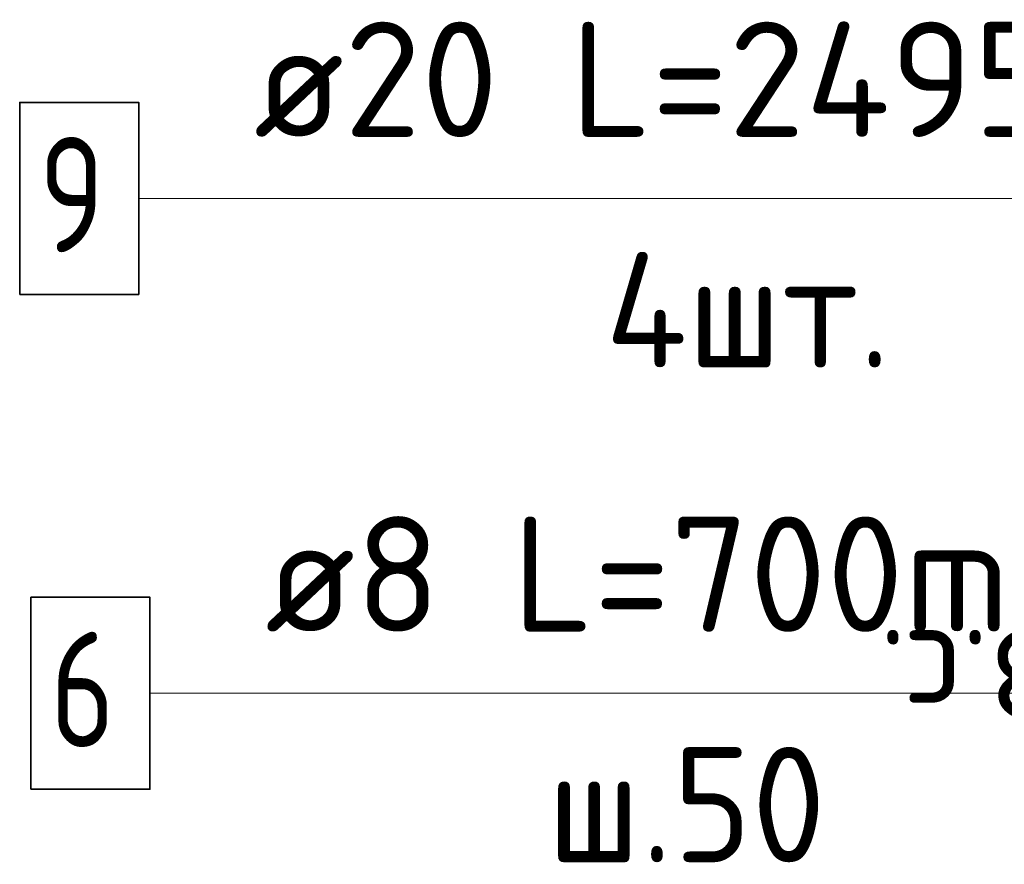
# Model space of a CAD drawing. Header units: metres. Extents: x -38 to 97, y -15 to 21.
# Tile 205 of 230: x 88.629 to 88.886, y -6.6 to -6.381. Entities that reach past the tile are written whole.
import ezdxf

# ---------------------------------------------------------------- set-up
doc = ezdxf.new("R2010")
doc.units = ezdxf.units.M
doc.header["$PDMODE"] = 65
for name, color, linetype, lineweight in [('XR$4$Арм.стержн. Хомут', 240, 'Continuous', 35), ('XR$4$Арм.стержн.горизонт. 1', 180, 'Continuous', 35), ('XR$4$Размерная линия_ общее', 7, 'Continuous', 13), ('XR$6$Арм.стержн.горизонт. 1', 180, 'Continuous', 35), ('XR$6$Размерная линия_ общее', 7, 'Continuous', 13)]:
    doc.layers.add(name, color=color, linetype=linetype, lineweight=lineweight)
doc.styles.add('ISOCPEUR', font='txt')
doc.dimstyles.new('DIMSTYLE_11', dxfattribs={"dimtxt": 0.033, "dimasz": 0.0375, "dimexe": 0, "dimexo": 0, "dimgap": 0.0165, "dimtad": 2, "dimdec": 0, "dimlfac": 1000, "dimrnd": 1, "dimzin": 12, "dimdsep": 46, "dimtxsty": 'ISOCPEUR', "dimblk1": 'ALL_ML_STRICH', "dimblk2": 'ALL_ML_STRICH', "dimsah": 1, "dimcen": 0, "dimclrd": 7, "dimclre": 256, "dimclrt": 7, "dimadec": 0, "dimazin": 0, "dimtfac": 1, "dimtdec": 0, "dimtix": 1, "dimtmove": 2, "dimatfit": 3, "dimfxl": 0, "dimtvp": 1.2, "dimtzin": 0, "dimlwd": 0, "dimlwe": -3, "dimarcsym": 0})

# ---------------------------------------------------------------- blocks, each defined once
blk = doc.blocks.new('ALL_ML_STRICH')
at = {"color": 0, "linetype": 'ByBlock', "lineweight": -2}
for p, q in [((0, -0.5), (0, 0.5)), ((-0.3, -0.3), (0.3, 0.3)), ((-1, 0), (0.5, 0))]:
    blk.add_line(p, q, dxfattribs=at)
blk = doc.blocks.new('*D457')
at = {"layer": 'DEFPOINTS', "color": 7, "linetype": 'Continuous', "lineweight": 13, "transparency": 33554687}
for p in [(88.97066, -6.51651), (88.97066, -6.53398), (88.94966, -6.55649)]:
    blk.add_point(p, dxfattribs=at)
at = {"layer": 'XR$4$Размерная линия_ общее', "color": 253, "linetype": 'Continuous', "lineweight": -2, "true_color": 0xa0a0a0, "transparency": 33554687}
for p, q in [((88.94966, -6.53649), (88.94966, -6.51651)), ((88.97066, -6.51651), (88.97066, -6.51651))]:
    blk.add_line(p, q, dxfattribs=at)
at = {"layer": 'XR$4$Размерная линия_ общее', "color": 7, "linetype": 'Continuous', "lineweight": -2, "transparency": 33554687}
blk.add_line((88.97066, -6.51651), (88.94966, -6.51651), dxfattribs=at)
at = {"layer": 'XR$4$Размерная линия_ общее', "color": 7, "linetype": 'Continuous', "lineweight": 13, "transparency": 33554687, "xscale": 0.0375, "yscale": 0.0375, "zscale": 0.0375}
for p, rotation in [((88.94966, -6.51651), 180), ((88.97066, -6.51651), 360)]:
    blk.add_blockref('ALL_ML_STRICH', p, dxfattribs=dict(at, rotation=rotation))
at = {"layer": 'XR$4$Размерная линия_ общее', "color": 7, "linetype": 'Continuous', "lineweight": 13, "transparency": 33554687, "insert": (88.92271, -6.49501), "char_height": 0.033, "width": 0.066, "attachment_point": 5, "style": 'ISOCPEUR'}
blk.add_mtext('\\A1;{21}', dxfattribs=at)
at = {"layer": 'XR$4$Размерная линия_ общее', "color": 7, "linetype": 'Continuous', "lineweight": 13, "transparency": 33554687, "insert": (88.89836, -6.56639), "char_height": 0.027, "width": 0.00135, "attachment_point": 1, "rotation": 180, "line_spacing_factor": 0.60241, "style": 'ISOCPEUR'}
blk.add_mtext('з.с.', dxfattribs=at)
blk = doc.blocks.new('*D860')
at = {"layer": 'DEFPOINTS', "color": 7, "linetype": 'Continuous', "lineweight": 13, "transparency": 33554687}
for p in [(88.97066, -6.51651), (88.97066, -6.53398), (88.94966, -6.55649)]:
    blk.add_point(p, dxfattribs=at)
at = {"layer": 'XR$6$Размерная линия_ общее', "color": 253, "linetype": 'Continuous', "lineweight": -2, "true_color": 0xa0a0a0, "transparency": 33554687}
for p, q in [((88.94966, -6.53649), (88.94966, -6.51651)), ((88.97066, -6.51651), (88.97066, -6.51651))]:
    blk.add_line(p, q, dxfattribs=at)
at = {"layer": 'XR$6$Размерная линия_ общее', "color": 7, "linetype": 'Continuous', "lineweight": -2, "transparency": 33554687}
blk.add_line((88.97066, -6.51651), (88.94966, -6.51651), dxfattribs=at)
at = {"layer": 'XR$6$Размерная линия_ общее', "color": 7, "linetype": 'Continuous', "lineweight": 13, "transparency": 33554687, "xscale": 0.0375, "yscale": 0.0375, "zscale": 0.0375}
for p, rotation in [((88.94966, -6.51651), 180), ((88.97066, -6.51651), 360)]:
    blk.add_blockref('ALL_ML_STRICH', p, dxfattribs=dict(at, rotation=rotation))
at = {"layer": 'XR$6$Размерная линия_ общее', "color": 7, "linetype": 'Continuous', "lineweight": 13, "transparency": 33554687, "insert": (88.92271, -6.49501), "char_height": 0.033, "width": 0.066, "attachment_point": 5, "style": 'ISOCPEUR'}
blk.add_mtext('\\A1;{21}', dxfattribs=at)
at = {"layer": 'XR$6$Размерная линия_ общее', "color": 7, "linetype": 'Continuous', "lineweight": 13, "transparency": 33554687, "insert": (88.89836, -6.56639), "char_height": 0.027, "width": 0.00135, "attachment_point": 1, "rotation": 180, "line_spacing_factor": 0.60241, "style": 'ISOCPEUR'}
blk.add_mtext('з.с.', dxfattribs=at)

msp = doc.modelspace()

# ---------------------------------------------------------------- linework, layer by layer
at = {"layer": 'XR$4$Арм.стержн. Хомут', "color": 7, "linetype": 'Continuous', "lineweight": 13, "transparency": 33554687}
for p, q in [((88.66336, -6.55589), (88.86536, -6.55589)), ((88.86536, -6.55589), (88.97466, -6.55589))]:
    msp.add_line(p, q, dxfattribs=at)
at = {"layer": 'XR$4$Арм.стержн. Хомут', "color": 7, "linetype": 'Continuous', "lineweight": 35, "transparency": 33554687}
msp.add_lwpolyline([(88.63236, -6.58089), (88.66336, -6.58089), (88.66336, -6.53089), (88.63236, -6.53089), (88.63236, -6.58089)], dxfattribs=at)
at = {"layer": 'XR$4$Арм.стержн.горизонт. 1', "color": 7, "linetype": 'Continuous', "lineweight": 13, "transparency": 33554687}
msp.add_line((88.66044, -6.42708), (88.89244, -6.42708), dxfattribs=at)
at = {"layer": 'XR$4$Арм.стержн.горизонт. 1', "color": 7, "linetype": 'Continuous', "lineweight": 35, "transparency": 33554687}
msp.add_lwpolyline([(88.62944, -6.45208), (88.66044, -6.45208), (88.66044, -6.40208), (88.62944, -6.40208), (88.62944, -6.45208)], dxfattribs=at)
at = {"layer": 'XR$6$Арм.стержн.горизонт. 1', "color": 7, "linetype": 'Continuous', "lineweight": 13, "transparency": 33554687}
msp.add_line((88.66044, -6.42708), (88.89244, -6.42708), dxfattribs=at)
at = {"layer": 'XR$6$Арм.стержн.горизонт. 1', "color": 7, "linetype": 'Continuous', "lineweight": 35, "transparency": 33554687}
msp.add_lwpolyline([(88.62944, -6.45208), (88.66044, -6.45208), (88.66044, -6.40208), (88.62944, -6.40208), (88.62944, -6.45208)], dxfattribs=at)

# ---------------------------------------------------------------- texts
at = {"layer": 'XR$4$Арм.стержн. Хомут', "color": 7, "linetype": 'Continuous', "lineweight": 25, "transparency": 33554687, "char_height": 0.03, "attachment_point": 7, "style": 'ISOCPEUR'}
for s, insert, width in [('\\W0.98;ø8 L=700mm ', (88.69336, -6.53989), 0.2575264), ('\\W0.78;6', (88.63736, -6.56989), 0.0326407), ('\\W0.94;ш.50 ', (88.76686, -6.59989), 0.1100666)]:
    msp.add_mtext(s, dxfattribs=dict(at, insert=insert, width=width))
at = {"layer": 'XR$4$Арм.стержн.горизонт. 1', "color": 7, "linetype": 'Continuous', "lineweight": 25, "transparency": 33554687, "char_height": 0.03, "attachment_point": 7, "style": 'ISOCPEUR'}
for s, insert, width in [('\\W0.98;ø20 L=2495mm ', (88.69044, -6.41108), 0.3025535), ('\\W0.78;9', (88.63444, -6.44108), 0.0326407), ('\\W0.95;4шт. ', (88.78194, -6.47108), 0.1191575)]:
    msp.add_mtext(s, dxfattribs=dict(at, insert=insert, width=width))
at = {"layer": 'XR$6$Арм.стержн.горизонт. 1', "color": 7, "linetype": 'Continuous', "lineweight": 25, "transparency": 33554687, "char_height": 0.03, "attachment_point": 7, "style": 'ISOCPEUR'}
for s, insert, width in [('\\W0.98;ø20 L=2495mm ', (88.69044, -6.41108), 0.3025535), ('\\W0.78;9', (88.63444, -6.44108), 0.0326407), ('\\W0.95;4шт. ', (88.78194, -6.47108), 0.1191575)]:
    msp.add_mtext(s, dxfattribs=dict(at, insert=insert, width=width))

# ---------------------------------------------------------------- dimensions: what is measured, and where the dimension line sits
at = {"layer": 'XR$4$Размерная линия_ общее', "color": 7, "linetype": 'Continuous', "lineweight": 13, "transparency": 33554687}
dim = msp.add_linear_dim(base=(88.94966, -6.51651), p1=(88.97066, -6.51651), p2=(88.94966, -6.53649), angle=180, text='<>\\Xз.с.', dimstyle='DIMSTYLE_11', override={"dimpost": '<>', "dimclrd": 7, "dimclre": 253, "dimclrt": 7, "dimlwd": 0, "dimlwe": 65533}, dxfattribs=at)
dim.commit()
dim.dimension.update_dxf_attribs({"geometry": '*D457', "text_midpoint": (88.92271, -6.49501), "dimtype": 160})
at = {"layer": 'XR$6$Размерная линия_ общее', "color": 7, "linetype": 'Continuous', "lineweight": 13, "transparency": 33554687}
dim = msp.add_linear_dim(base=(88.94966, -6.51651), p1=(88.97066, -6.51651), p2=(88.94966, -6.53649), angle=180, text='<>\\Xз.с.', dimstyle='DIMSTYLE_11', override={"dimpost": '<>', "dimclrd": 7, "dimclre": 253, "dimclrt": 7, "dimlwd": 0, "dimlwe": 65533}, dxfattribs=at)
dim.commit()
dim.dimension.update_dxf_attribs({"geometry": '*D860', "text_midpoint": (88.92271, -6.49501), "dimtype": 160})

doc.saveas('drawing.dxf')
